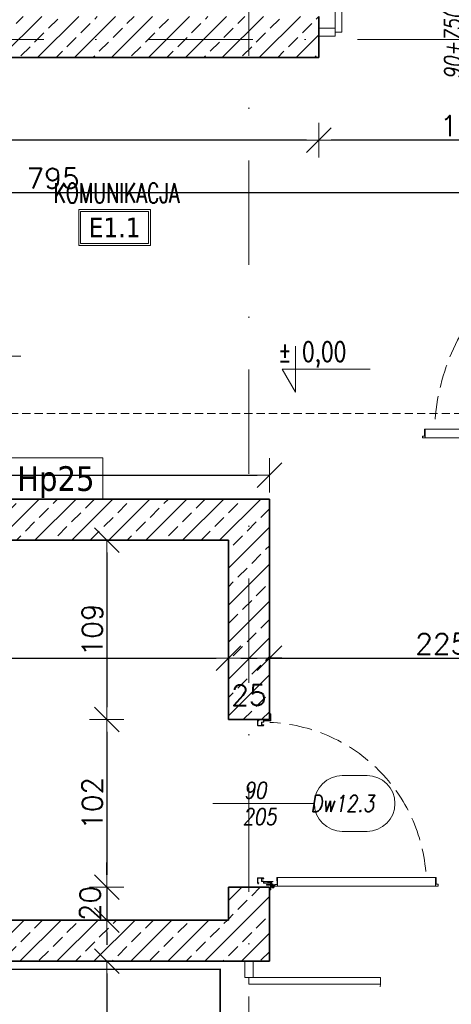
# Model space of a CAD drawing. Header units: millimetres. Extents: x 28291 to 177760, y -399809 to -170937.
# Tile 254 of 256: x 61273 to 61535, y -198664 to -198066. Entities that reach past the tile are written whole.
import ezdxf
from ezdxf.enums import TextEntityAlignment as Align

# ---------------------------------------------------------------- set-up
doc = ezdxf.new("R2010")
doc.units = ezdxf.units.MM
for name, pattern in [('2_3', [1, 0.5, -0.5]), ('ACAD_ISO03W100', [30, 12, -18]), ('CARKOVANA', [7.5, 5, -2.5]), ('CENTER', [0.6, 0.375, -0.075, 0.075, -0.075]), ('DASHDOT', [25.4, 12.7, -6.35, 0, -6.35]), ('Hidden Line', [391.222223, 282.222223, -109])]:
    doc.linetypes.add(name, pattern=pattern)
doc.layers.get('0').update_dxf_attribs({"lineweight": 0})
for name, color, linetype, lineweight in [('!! 0_ Istn-widok', 1, 'Continuous', 15), ('!! 0_ Opis', 8, 'Continuous', 13), ('!! 1  WYDZIELENIE PPOŻ', 252, 'Continuous', 0), ('!! 1_drzwi opis', 151, 'Continuous', 9), ('!! 1_OPIS POM NOWE', 140, 'Continuous', 5), ('!! 2_drzwi opis', 151, 'Continuous', 9), ('!! wymiary osi', 250, 'Continuous', 9), ('0-osie-liniA', 14, 'DASHDOT', 5)]:
    doc.layers.add(name, color=color, linetype=linetype, lineweight=lineweight)
for name, color, linetype, lineweight, true_color in [('!! 1_drzwi linia - do wykonania', 7, 'Continuous', 13, 0x000000), ('!! 1_drzwi-linia - zrealizowane', 7, 'Continuous', 5, 0x7a7a7a), ('!! 1_PROJ SCIANY ZREAL - HATCH', 9, 'Continuous', 0, 0x808080), ('!! 1_PROJ ŚCIANY  - zrealizowane', 9, 'Continuous', 35, 0x808080), ('!! 1_Wyburzenia', 252, 'CARKOVANA', 13, 0x696969)]:
    doc.layers.add(name, color=color, linetype=linetype, lineweight=lineweight, true_color=true_color)
doc.styles.add('50', font='ROMANS.shx', dxfattribs={"width": 0.8, "height": 10})
doc.styles.add('ARCHETYP', font='romans.shx', dxfattribs={"height": 15})
doc.styles.add('ARIAL', font='tahoma.ttf')
doc.styles.add('SIMPLEX', font='simplex.shx', dxfattribs={"width": 0.77})
doc.styles.add('TXT', font='simplex.shx')
doc.dimstyles.new('DIM50', dxfattribs={"dimscale": 5, "dimtxt": 2.5, "dimasz": 1.5, "dimexe": 0, "dimexo": 0, "dimgap": 0.5, "dimtad": 1, "dimdec": 4, "dimrnd": 0.5, "dimdsep": 46, "dimtxsty": 'TXT', "dimblk1": 'TICK1', "dimblk2": 'TICK1', "dimsah": 1, "dimcen": 0, "dimse1": 1, "dimse2": 1, "dimclrd": 1, "dimclre": 7, "dimclrt": 9, "dimadec": 0, "dimazin": 0, "dimtfac": 1, "dimtdec": 4, "dimtmove": 2, "dimatfit": 3, "dimldrblk": 'TICK1', "dimfxl": 1, "dimtolj": 1, "dimarcsym": 0})

# ---------------------------------------------------------------- blocks, each defined once
blk = doc.blocks.new('drzwi dwuskrzydłowe')
for points in [[(68648.18, -214206.57), (68648.18, -214296.57), (68652.18, -214296.57), (68652.18, -214206.57)], [(68486.18, -214216.57), (68486.18, -214296.57), (68482.18, -214296.57), (68482.18, -214216.57)], [(68482.18, -214294.07), (68472.18, -214294.07), (68472.18, -214299.07), (68482.18, -214299.07)], [(68652.18, -214294.07), (68662.18, -214294.07), (68662.18, -214299.07), (68652.18, -214299.07)]]:
    blk.add_lwpolyline(points, close=True)
at = {"linetype": 'ACAD_ISO03W100', "lineweight": 0}
for centre, radius, start, end in [((68652.18, -214296.57), 90, 90, 180), ((68482.18, -214296.57), 80, 0, 90)]:
    blk.add_arc(centre, radius, start, end, dxfattribs=at)
blk = doc.blocks.new('BLOK OSI')
at = {"layer": '0-osie-liniA', "ltscale": 5}
for points in [[(52592.21142, -193637.0088), (52592.21142, -199860.81919)], [(52022.71506, -198139.0883), (55016.99854, -198139.0883)], [(48624.30568, -198331.5883), (52453.67948, -198331.5883)]]:
    blk.add_lwpolyline(points, dxfattribs=at)
blk = doc.blocks.new('zaw-dr-90-p')
at = {"color": 2, "linetype": 'CENTER', "ltscale": 0.2}
for p, q in [((12, 0), (-12, 0)), ((0, 12), (0, -12)), ((24.5, 24), (31, 24)), ((24.5, 19), (31, 19))]:
    blk.add_line(p, q, dxfattribs=at)
at = {"ltscale": 0.2}
for p, q in [((10, 12), (6.5, 12)), ((10, 0), (10, 6.5))]:
    blk.add_line(p, q, dxfattribs=at)
blk.add_lwpolyline([(0, 6.5), (23.5, 6.5, 0.414214), (28, 11), (28, 31), (24.5, 31), (24.5, 11, -0.414214), (23.5, 10), (0, 10, 4.561698), (7.6, 6.5), (4.9, 4.2)], format="xyb", dxfattribs=at)
blk.add_lwpolyline([(-0.2, -0.2), (-2.5, -0.2), (-2.5, 0.2), (-0.2, 0.2), (-0.2, 2.5), (0.2, 2.5), (0.2, 0.2), (2.8, 0.2), (2.8, -0.2), (0.2, -0.2), (0.2, -2.8), (-0.2, -2.8)], close=True)
blk.add_lwpolyline([(10, 10), (10, 39), (6.5, 39), (6.5, 10)], dxfattribs=at)
blk.add_circle((0, 0), 6.5, dxfattribs=at)
blk = doc.blocks.new('drzwi 90- sc 12')
for p, q in [((-13620.32, 20410.16), (-13620.32, 20313.77)), ((-13614.92, 20409.86), (-13620.32, 20409.86)), ((-13616.12, 20410.26), (-13620.22, 20410.26)), ((-13616.12, 20410.26), (-13620, 20410.26)), ((-13618.17, 20410.26), (-13616.22, 20410.26)), ((-13618.17, 20410.26), (-13616.22, 20410.26)), ((-13616.12, 20410.26), (-13616.12, 20411.46)), ((-13616.12, 20411.46), (-13615.02, 20411.46)), ((-13614.92, 20411.36), (-13614.92, 20313.77)), ((-13620.32, 20313.47), (-13620.32, 20317.97)), ((-13614.92, 20313.77), (-13620.32, 20313.77)), ((-13618.22, 20313.37), (-13620.22, 20313.37)), ((-13618.22, 20313.67), (-13618.22, 20313.37)), ((-13618.22, 20313.67), (-13616.42, 20313.67)), ((-13615.92, 20313.17), (-13615.92, 20312.17)), ((-13614.92, 20312.27), (-13614.92, 20317.97)), ((-13715.57, 20308.32), (-13715.57, 20308.56)), ((-13715.57, 20307.69), (-13715.57, 20308.56)), ((-13715.57, 20307.82), (-13715.57, 20308.56)), ((-13715.57, 20307.72), (-13715.37, 20307.72)), ((-13617.77, 20311.12), (-13617.77, 20305.72)), ((-13617.77, 20311.12), (-13617.77, 20305.72)), ((-13616.17, 20309.92), (-13617.37, 20309.92)), ((-13616.17, 20309.92), (-13616.17, 20311.02)), ((-13615.92, 20312.17), (-13615.02, 20312.17)), ((-13715.77, 20301.96), (-13716.27, 20301.96)), ((-13616.77, 20301.96), (-13616.27, 20301.96))]:
    blk.add_line(p, q)
for points in [[(-13665.27, 20284.96), (-13665.27, 20325.83)], [(-13615.57, 20309.64), (-13615.32, 20309.64), (-13615.32, 20309.82), (-13616.32, 20309.82), (-13616.32, 20309.64), (-13615.92, 20309.64)]]:
    blk.add_lwpolyline(points)
at = {"lineweight": 30}
for points in [[(-13716.27, 20308.92), (-13721.27, 20308.92)], [(-13716.27, 20308.92), (-13716.27, 20296.92)], [(-13614.27, 20308.92), (-13609.27, 20308.92)], [(-13614.27, 20308.92), (-13614.27, 20296.92)]]:
    blk.add_lwpolyline(points, dxfattribs=at)
at = {"ltscale": 0.2}
for points in [[(-13715.57, 20307.51), (-13715.57, 20309.48, 0.414214), (-13715.91, 20309.82), (-13719.43, 20309.82, 0.414214), (-13719.77, 20309.48), (-13719.77, 20308.92), (-13719.59, 20308.92), (-13719.59, 20309.48, -0.414214), (-13719.43, 20309.64), (-13716.97, 20309.64)], [(-13716.97, 20309.64), (-13715.91, 20309.64, -0.414214), (-13715.75, 20309.48), (-13715.75, 20307.51)], [(-13715.75, 20307.76), (-13715.75, 20305.58, 0.414214), (-13715.41, 20305.24), (-13714.96, 20305.24, -0.414214), (-13714.8, 20305.08), (-13714.8, 20304.48, 0.414214), (-13714.46, 20304.14), (-13713.28, 20304.14, 0.414214), (-13712.94, 20304.48), (-13712.94, 20305.15, -1), (-13712.75, 20305.15), (-13712.75, 20301.96, -0.414214), (-13712.91, 20301.8), (-13715.43, 20301.8, -0.414214), (-13715.59, 20301.96), (-13715.59, 20302.52), (-13715.77, 20302.52), (-13715.77, 20301.96, 0.414214), (-13715.43, 20301.62), (-13712.91, 20301.62, 0.414214), (-13712.57, 20301.96), (-13712.57, 20305.15, 1), (-13713.12, 20305.15), (-13713.12, 20304.48, -0.414214), (-13713.28, 20304.32), (-13714.46, 20304.32, -0.414214), (-13714.62, 20304.48), (-13714.62, 20305.08, 0.414214), (-13714.96, 20305.42), (-13715.41, 20305.42, -0.414214), (-13715.57, 20305.58), (-13715.57, 20307.64)], [(-13615.92, 20309.64), (-13616.63, 20309.64, 0.414214), (-13616.79, 20309.48), (-13616.79, 20305.58, -0.414214), (-13617.13, 20305.24), (-13617.58, 20305.24, 0.414214), (-13617.74, 20305.08), (-13617.74, 20304.48, -0.414214), (-13618.08, 20304.14), (-13619.26, 20304.14, -0.414214), (-13619.6, 20304.48), (-13619.6, 20305.15, 1), (-13619.79, 20305.15), (-13619.79, 20301.96, 0.414214), (-13619.63, 20301.8), (-13617.11, 20301.8, 0.414214), (-13616.95, 20301.96), (-13616.95, 20302.52), (-13616.77, 20302.52), (-13616.77, 20301.96, -0.414214), (-13617.11, 20301.62), (-13619.63, 20301.62, -0.414214), (-13619.97, 20301.96), (-13619.97, 20305.15, -1), (-13619.42, 20305.15), (-13619.42, 20304.48, 0.414214), (-13619.26, 20304.32), (-13618.08, 20304.32, 0.414214), (-13617.92, 20304.48), (-13617.92, 20305.08, -0.414214), (-13617.58, 20305.42), (-13617.13, 20305.42, 0.414214), (-13616.97, 20305.58), (-13616.97, 20309.48, -0.414214), (-13616.63, 20309.82), (-13613.11, 20309.82, -0.414214), (-13612.77, 20309.48), (-13612.77, 20308.92), (-13612.95, 20308.92), (-13612.95, 20309.48, 0.414214), (-13613.11, 20309.64), (-13615.57, 20309.64)]]:
    blk.add_lwpolyline(points, format="xyb", dxfattribs=at)
blk.add_lwpolyline([(-13616.79, 20308.82), (-13616.97, 20308.82), (-13616.97, 20307.42), (-13616.79, 20307.42)], close=True)
for centre, radius, start, end in [((-13620.22, 20410.16), 0.1, 90, 180), ((-13615.02, 20411.36), 0.1, 0, 90), ((-13620.22, 20313.47), 0.1, 180, 270), ((-13616.42, 20313.17), 0.5, 0, 90), ((-13615.02, 20312.27), 0.1, 270, 0), ((-13616.27, 20311.02), 0.1, 0, 90)]:
    blk.add_arc(centre, radius, start, end)
at = {"linetype": 'Hidden Line', "lineweight": 9, "ltscale": 0.05}
blk.add_arc((-13615.5, 20305.14), 99.12, 94.80054, 177.69442, dxfattribs=at)
at = {"xscale": 0.09999999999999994, "yscale": 0.09999999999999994, "zscale": 0.09999999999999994, "rotation": 180.0000000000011}
blk.add_blockref('zaw-dr-90-p', (-13614.92, 20310.92), dxfattribs=at)
blk = doc.blocks.new('1_ok-opis')
blk.add_line((0, 111.61), (0, 50))
for points in [[(-17, 128.61), (-17, 143.61)], [(17, 128.61), (17, 143.61)]]:
    blk.add_lwpolyline(points)
for centre, start, end in [((0, 143.61), 0, 180), ((0, 128.61), 180, 0)]:
    blk.add_arc(centre, 17, start, end)
at = {"style": 'ARCHETYP'}
for tag, height, rotation, p in [('NR', 12, 90, (0, 136.9)), ('NR', 12, 270, (0, 136.9)), ('SZEROKOŚĆ', 10, 90, (-8, 78.29)), ('WYSOKOŚĆ', 10, 270, (-8, 78.29)), ('SZEROKOŚĆ', 10, 270, (8, 78.29)), ('WYSOKOŚĆ', 10, 90, (8, 78.29))]:
    blk.add_attdef(tag, text='', height=height, rotation=rotation, dxfattribs=at).set_placement(p, align=Align.MIDDLE)
blk = doc.blocks.new('DRZWI 120')
for p, q in [((61730.6, -195070.09), (61730.6, -195069.59)), ((61736.33, -195070.29), (61737.2, -195070.29)), ((61736.46, -195070.29), (61737.2, -195070.29)), ((61736.96, -195070.29), (61737.2, -195070.29)), ((61730.6, -195199.09), (61730.6, -195199.59)), ((61739.76, -195198.09), (61734.36, -195198.09)), ((61738.56, -195199.69), (61738.56, -195198.49)), ((61742.01, -195197.64), (61742.01, -195195.64)), ((61742.31, -195197.64), (61742.01, -195197.64)), ((61742.11, -195195.54), (61746.61, -195195.54)), ((61742.31, -195197.64), (61742.31, -195199.44)), ((61868.8, -195195.53), (61742.41, -195195.54)), ((61742.41, -195200.94), (61742.41, -195195.54)), ((61868.5, -195200.93), (61868.5, -195195.53)), ((61868.9, -195199.74), (61868.9, -195195.63)), ((61868.9, -195199.74), (61868.9, -195195.85)), ((61738.56, -195199.69), (61739.66, -195199.69)), ((61740.81, -195199.94), (61740.81, -195200.84)), ((61741.81, -195199.94), (61740.81, -195199.94)), ((61740.91, -195200.94), (61746.61, -195200.94)), ((61870, -195200.93), (61742.41, -195200.94)), ((61870.1, -195199.74), (61870.1, -195200.83))]:
    blk.add_line(p, q)
at = {"ltscale": 0.2}
for points in [[(61736.15, -195070.29), (61738.12, -195070.29, 0.414214), (61738.46, -195069.95), (61738.46, -195066.43, 0.414214), (61738.12, -195066.09), (61737.56, -195066.09), (61737.56, -195066.27), (61738.12, -195066.27, -0.414214), (61738.28, -195066.43), (61738.28, -195068.89)], [(61736.4, -195070.11), (61734.22, -195070.11, 0.414214), (61733.88, -195070.45), (61733.88, -195070.9, -0.414214), (61733.72, -195071.06), (61733.12, -195071.06, 0.414214), (61732.78, -195071.4), (61732.78, -195072.58, 0.414214), (61733.12, -195072.92), (61733.79, -195072.92, -1), (61733.79, -195073.11), (61730.6, -195073.11, -0.414214), (61730.44, -195072.95), (61730.44, -195070.43, -0.414214), (61730.6, -195070.27), (61731.16, -195070.27), (61731.16, -195070.09), (61730.6, -195070.09, 0.414214), (61730.26, -195070.43), (61730.26, -195072.95, 0.414214), (61730.6, -195073.29), (61733.79, -195073.29, 1), (61733.79, -195072.74), (61733.12, -195072.74, -0.414214), (61732.96, -195072.58), (61732.96, -195071.4, -0.414214), (61733.12, -195071.24), (61733.72, -195071.24, 0.414214), (61734.06, -195070.9), (61734.06, -195070.45, -0.414214), (61734.22, -195070.29), (61736.28, -195070.29)], [(61738.28, -195068.89), (61738.28, -195069.95, -0.414214), (61738.12, -195070.11), (61736.15, -195070.11)], [(61738.28, -195199.94), (61738.28, -195199.23, 0.414214), (61738.12, -195199.07), (61734.22, -195199.07, -0.414214), (61733.88, -195198.73), (61733.88, -195198.28, 0.414214), (61733.72, -195198.12), (61733.12, -195198.12, -0.414214), (61732.78, -195197.78), (61732.78, -195196.6, -0.414214), (61733.12, -195196.26), (61733.79, -195196.26, 1), (61733.79, -195196.07), (61730.6, -195196.07, 0.414214), (61730.44, -195196.23), (61730.44, -195198.75, 0.414214), (61730.6, -195198.91), (61731.16, -195198.91), (61731.16, -195199.09), (61730.6, -195199.09, -0.414214), (61730.26, -195198.75), (61730.26, -195196.23, -0.414214), (61730.6, -195195.89), (61733.79, -195195.89, -1), (61733.79, -195196.44), (61733.12, -195196.44, 0.414214), (61732.96, -195196.6), (61732.96, -195197.78, 0.414214), (61733.12, -195197.94), (61733.72, -195197.94, -0.414214), (61734.06, -195198.28), (61734.06, -195198.73, 0.414214), (61734.22, -195198.89), (61738.12, -195198.89, -0.414214), (61738.46, -195199.23), (61738.46, -195202.75, -0.414214), (61738.12, -195203.09), (61737.56, -195203.09), (61737.56, -195202.91), (61738.12, -195202.91, 0.414214), (61738.28, -195202.75), (61738.28, -195200.29)]]:
    blk.add_lwpolyline(points, format="xyb", dxfattribs=at)
at = {"lineweight": 30}
for points in [[(61737.57, -195069.59), (61737.57, -195064.59)], [(61737.57, -195069.59), (61725.57, -195069.59)], [(61737.57, -195201.59), (61725.57, -195201.59)], [(61737.57, -195201.59), (61737.57, -195206.59)]]:
    blk.add_lwpolyline(points, dxfattribs=at)
for points in [[(61713.6, -195135.59), (61754.47, -195135.59)], [(61738.28, -195200.29), (61738.28, -195200.54), (61738.46, -195200.54), (61738.46, -195199.54), (61738.28, -195199.54), (61738.28, -195199.94)], [(61870.1, -195199.74), (61868.9, -195199.74)]]:
    blk.add_lwpolyline(points)
blk.add_lwpolyline([(61737.46, -195199.07), (61737.46, -195198.89), (61736.06, -195198.89), (61736.06, -195199.07)], close=True)
at = {"linetype": 'Hidden Line', "lineweight": 9, "ltscale": 0.05}
blk.add_arc((61733.78, -195200.36), 129.12, 4.80054, 87.69442, dxfattribs=at)
for centre, radius, start, end in [((61742.11, -195195.64), 0.1, 90, 180), ((61868.8, -195195.63), 0.1, 0, 90), ((61739.66, -195199.59), 0.1, 270, 0), ((61740.91, -195200.84), 0.1, 180, 270), ((61741.81, -195199.44), 0.5, 270, 0), ((61870, -195200.83), 0.1, 270, 0)]:
    blk.add_arc(centre, radius, start, end)
at = {"xscale": 0.09999999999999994, "yscale": 0.09999999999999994, "zscale": 0.09999999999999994, "rotation": 90.00000000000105}
blk.add_blockref('zaw-dr-90-p', (61739.56, -195200.94), dxfattribs=at)
blk = doc.blocks.new('TICK1')
at = {"color": 2}
blk.add_line((-1, -1), (1, 1), dxfattribs=at)
at = {"color": 0}
for p, q in [((0, -1.4), (0, 1.4)), ((0, 0), (-1, 0))]:
    blk.add_line(p, q, dxfattribs=at)
blk = doc.blocks.new('*D3065')
at = {"layer": '!! wymiary osi', "color": 1, "lineweight": -2, "transparency": 16777216}
blk.add_line((61642.57, -198170.79), (60862.57, -198170.79), dxfattribs=at)
at = {"layer": 'DEFPOINTS', "color": 0, "transparency": 16777216}
for p in [(60855.07, -198090.13), (61650.07, -198090.13), (60855.07, -198170.79)]:
    blk.add_point(p, dxfattribs=at)
at = {"layer": '!! wymiary osi', "color": 1, "lineweight": -2, "transparency": 16777216, "xscale": 7.5, "yscale": 7.5, "zscale": 7.5, "rotation": 180}
blk.add_blockref('TICK1', (60855.07, -198170.79), dxfattribs=at)
at = {"layer": '!! wymiary osi', "color": 1, "lineweight": -2, "transparency": 16777216, "xscale": 7.5, "yscale": 7.5, "zscale": 7.5}
blk.add_blockref('TICK1', (61650.07, -198170.79), dxfattribs=at)
at = {"layer": '!! wymiary osi', "color": 9, "transparency": 16777216, "insert": (61292.99, -198162.04), "char_height": 12.5, "attachment_point": 5, "style": 'TXT'}
blk.add_mtext('\\A1;795', dxfattribs=at)
blk = doc.blocks.new('*D3066')
at = {"layer": '!! wymiary osi', "color": 1, "lineweight": -2, "transparency": 16777216}
blk.add_line((61642.57, -198138.9), (61462.07, -198138.9), dxfattribs=at)
at = {"layer": 'DEFPOINTS', "color": 0, "transparency": 16777216}
for p in [(61454.57, -198090.13), (61650.07, -198090.13), (61454.57, -198138.9)]:
    blk.add_point(p, dxfattribs=at)
at = {"layer": '!! wymiary osi', "color": 1, "lineweight": -2, "transparency": 16777216, "xscale": 7.5, "yscale": 7.5, "zscale": 7.5, "rotation": 180}
blk.add_blockref('TICK1', (61454.57, -198138.9), dxfattribs=at)
at = {"layer": '!! wymiary osi', "color": 1, "lineweight": -2, "transparency": 16777216, "xscale": 7.5, "yscale": 7.5, "zscale": 7.5}
blk.add_blockref('TICK1', (61650.07, -198138.9), dxfattribs=at)
at = {"layer": '!! wymiary osi', "color": 9, "transparency": 16777216, "insert": (61552.32, -198130.15), "char_height": 12.5, "attachment_point": 5, "style": 'TXT'}
blk.add_mtext('\\A1;195.5', dxfattribs=at)
blk = doc.blocks.new('*D3067')
at = {"layer": '!! wymiary osi', "color": 1, "lineweight": -2, "transparency": 16777216}
blk.add_line((61447.07, -198138.9), (60837.57, -198138.9), dxfattribs=at)
at = {"layer": 'DEFPOINTS', "color": 0, "transparency": 16777216}
for p in [(60830.07, -198090.13), (61454.57, -198090.13), (60830.07, -198138.9)]:
    blk.add_point(p, dxfattribs=at)
at = {"layer": '!! wymiary osi', "color": 1, "lineweight": -2, "transparency": 16777216, "xscale": 7.5, "yscale": 7.5, "zscale": 7.5, "rotation": 180}
blk.add_blockref('TICK1', (60830.07, -198138.9), dxfattribs=at)
at = {"layer": '!! wymiary osi', "color": 1, "lineweight": -2, "transparency": 16777216, "xscale": 7.5, "yscale": 7.5, "zscale": 7.5}
blk.add_blockref('TICK1', (61454.57, -198138.9), dxfattribs=at)
at = {"layer": '!! wymiary osi', "color": 9, "transparency": 16777216, "insert": (61142.32, -198130.15), "char_height": 12.5, "attachment_point": 5, "style": 'TXT'}
blk.add_mtext('\\A1;624.5', dxfattribs=at)
blk = doc.blocks.new('*D3073')
at = {"layer": '!! wymiary osi', "color": 1, "lineweight": -2, "transparency": 16777216}
blk.add_line((61234.91, -198645.63), (61234.91, -199465.59), dxfattribs=at)
at = {"layer": 'DEFPOINTS', "color": 0, "transparency": 16777216}
for p in [(61241.56, -198638.13), (61234.91, -199473.09), (61322.62, -199473.09)]:
    blk.add_point(p, dxfattribs=at)
at = {"layer": '!! wymiary osi', "color": 1, "lineweight": -2, "transparency": 16777216, "xscale": 7.5, "yscale": 7.5, "zscale": 7.5}
for p, rotation in [((61234.91, -198638.13), 90), ((61234.91, -199473.09), 270)]:
    blk.add_blockref('TICK1', p, dxfattribs=dict(at, rotation=rotation))
at = {"layer": '!! wymiary osi', "color": 9, "transparency": 16777216, "insert": (61226.16, -199055.61), "char_height": 12.5, "attachment_point": 5, "rotation": 90, "style": 'TXT'}
blk.add_mtext('\\A1;835', dxfattribs=at)
blk = doc.blocks.new('*D3074')
at = {"layer": '!! wymiary osi', "color": 1, "lineweight": -2, "transparency": 16777216}
blk.add_line((60862.94, -198453.87), (61392.07, -198453.87), dxfattribs=at)
at = {"layer": 'DEFPOINTS', "color": 0, "transparency": 16777216}
for p in [(60855.44, -198382.13), (61399.57, -198382.13), (61399.57, -198453.87)]:
    blk.add_point(p, dxfattribs=at)
at = {"layer": '!! wymiary osi', "color": 1, "lineweight": -2, "transparency": 16777216, "xscale": 7.5, "yscale": 7.5, "zscale": 7.5, "rotation": 180}
blk.add_blockref('TICK1', (60855.44, -198453.87), dxfattribs=at)
at = {"layer": '!! wymiary osi', "color": 1, "lineweight": -2, "transparency": 16777216, "xscale": 7.5, "yscale": 7.5, "zscale": 7.5}
blk.add_blockref('TICK1', (61399.57, -198453.87), dxfattribs=at)
at = {"layer": '!! wymiary osi', "color": 9, "transparency": 16777216, "insert": (61127.5, -198445.12), "char_height": 12.5, "attachment_point": 5, "style": 'TXT'}
blk.add_mtext('\\A1;544', dxfattribs=at)
blk = doc.blocks.new('*D3075')
at = {"layer": '!! wymiary osi', "color": 1, "lineweight": -2, "transparency": 16777216}
blk.add_line((61407.07, -198453.87), (61417.07, -198453.87), dxfattribs=at)
at = {"layer": 'DEFPOINTS', "color": 0, "transparency": 16777216}
for p in [(61424.57, -198357.13), (61399.57, -198382.13), (61424.57, -198453.87)]:
    blk.add_point(p, dxfattribs=at)
at = {"layer": '!! wymiary osi', "color": 1, "lineweight": -2, "transparency": 16777216, "xscale": 7.5, "yscale": 7.5, "zscale": 7.5, "rotation": 180}
blk.add_blockref('TICK1', (61399.57, -198453.87), dxfattribs=at)
at = {"layer": '!! wymiary osi', "color": 1, "lineweight": -2, "transparency": 16777216, "xscale": 7.5, "yscale": 7.5, "zscale": 7.5}
blk.add_blockref('TICK1', (61424.57, -198453.87), dxfattribs=at)
at = {"layer": '!! wymiary osi', "color": 9, "transparency": 16777216, "insert": (61412.07, -198476.37), "char_height": 12.5, "attachment_point": 5, "style": 'TXT'}
blk.add_mtext('\\A1;25', dxfattribs=at)
blk = doc.blocks.new('*D3076')
at = {"layer": '!! 1_PROJ ŚCIANY  - zrealizowane', "color": 1, "lineweight": -2, "transparency": 16777216}
blk.add_line((61432.07, -198453.87), (61642.57, -198453.87), dxfattribs=at)
at = {"layer": 'DEFPOINTS', "color": 0, "transparency": 16777216}
for p in [(61424.57, -198357.13), (61650.07, -198357.13), (61650.07, -198453.87)]:
    blk.add_point(p, dxfattribs=at)
at = {"layer": '!! 1_PROJ ŚCIANY  - zrealizowane', "color": 1, "lineweight": -2, "transparency": 16777216, "xscale": 7.5, "yscale": 7.5, "zscale": 7.5, "rotation": 180}
blk.add_blockref('TICK1', (61424.57, -198453.87), dxfattribs=at)
at = {"layer": '!! 1_PROJ ŚCIANY  - zrealizowane', "color": 1, "lineweight": -2, "transparency": 16777216, "xscale": 7.5, "yscale": 7.5, "zscale": 7.5}
blk.add_blockref('TICK1', (61650.07, -198453.87), dxfattribs=at)
at = {"layer": '!! 1_PROJ ŚCIANY  - zrealizowane', "color": 9, "transparency": 16777216, "insert": (61537.32, -198445.12), "char_height": 12.5, "attachment_point": 5, "style": 'TXT'}
blk.add_mtext('\\A1;225.5', dxfattribs=at)
blk = doc.blocks.new('*D3161')
at = {"layer": '!! wymiary osi', "color": 1, "lineweight": -2, "transparency": 16777216}
blk.add_line((61325.63, -198389.63), (61325.63, -198483.75), dxfattribs=at)
at = {"layer": 'DEFPOINTS', "color": 0, "transparency": 16777216}
for p in [(61399.57, -198382.13), (61325.63, -198491.25), (61399.57, -198491.25)]:
    blk.add_point(p, dxfattribs=at)
at = {"layer": '!! wymiary osi', "color": 1, "lineweight": -2, "transparency": 16777216, "xscale": 7.5, "yscale": 7.5, "zscale": 7.5}
for p, rotation in [((61325.63, -198382.13), 90), ((61325.63, -198491.25), 270)]:
    blk.add_blockref('TICK1', p, dxfattribs=dict(at, rotation=rotation))
at = {"layer": '!! wymiary osi', "color": 9, "transparency": 16777216, "insert": (61316.88, -198436.69), "char_height": 12.5, "attachment_point": 5, "rotation": 90, "style": 'TXT'}
blk.add_mtext('\\A1;109', dxfattribs=at)
blk = doc.blocks.new('*D3162')
at = {"layer": '!! wymiary osi', "color": 1, "lineweight": -2, "transparency": 16777216}
blk.add_line((61325.63, -198498.75), (61325.63, -198585.63), dxfattribs=at)
at = {"layer": 'DEFPOINTS', "color": 0, "transparency": 16777216}
for p in [(61399.57, -198491.25), (61325.63, -198593.13), (61399.57, -198593.13)]:
    blk.add_point(p, dxfattribs=at)
at = {"layer": '!! wymiary osi', "color": 1, "lineweight": -2, "transparency": 16777216, "xscale": 7.5, "yscale": 7.5, "zscale": 7.5}
for p, rotation in [((61325.63, -198491.25), 90), ((61325.63, -198593.13), 270)]:
    blk.add_blockref('TICK1', p, dxfattribs=dict(at, rotation=rotation))
at = {"layer": '!! wymiary osi', "color": 9, "transparency": 16777216, "insert": (61316.88, -198542.19), "char_height": 12.5, "attachment_point": 5, "rotation": 90, "style": 'TXT'}
blk.add_mtext('\\A1;102', dxfattribs=at)
blk = doc.blocks.new('*D3163')
at = {"layer": '!! wymiary osi', "color": 1, "lineweight": -2, "transparency": 16777216}
for p, q in [((61325.63, -198585.63), (61325.63, -198578.13)), ((61325.63, -198593.13), (61325.63, -198613.13)), ((61325.63, -198620.63), (61325.63, -198628.13))]:
    blk.add_line(p, q, dxfattribs=at)
at = {"layer": 'DEFPOINTS', "color": 0, "transparency": 16777216}
for p in [(61399.57, -198593.13), (61325.63, -198613.13), (61399.57, -198613.13)]:
    blk.add_point(p, dxfattribs=at)
at = {"layer": '!! wymiary osi', "color": 1, "lineweight": -2, "transparency": 16777216, "xscale": 7.5, "yscale": 7.5, "zscale": 7.5}
for p, rotation in [((61325.63, -198593.13), 270), ((61325.63, -198613.13), 90)]:
    blk.add_blockref('TICK1', p, dxfattribs=dict(at, rotation=rotation))
at = {"layer": '!! wymiary osi', "color": 9, "transparency": 16777216, "insert": (61315.63, -198603.13), "char_height": 12.5, "attachment_point": 5, "rotation": 90, "style": 'TXT'}
blk.add_mtext('\\A1;20', dxfattribs=at)
blk = doc.blocks.new('*D3164')
at = {"layer": '!! wymiary osi', "color": 1, "lineweight": -2, "transparency": 16777216}
blk.add_line((61325.63, -198645.63), (61325.63, -198820.63), dxfattribs=at)
at = {"layer": 'DEFPOINTS', "color": 0, "transparency": 16777216}
for p in [(61424.57, -198638.13), (61325.63, -198828.13), (61424.57, -198828.13)]:
    blk.add_point(p, dxfattribs=at)
at = {"layer": '!! wymiary osi', "color": 1, "lineweight": -2, "transparency": 16777216, "xscale": 7.5, "yscale": 7.5, "zscale": 7.5}
for p, rotation in [((61325.63, -198638.13), 90), ((61325.63, -198828.13), 270)]:
    blk.add_blockref('TICK1', p, dxfattribs=dict(at, rotation=rotation))
at = {"layer": '!! wymiary osi', "color": 9, "transparency": 16777216, "insert": (61316.88, -198733.13), "char_height": 12.5, "attachment_point": 5, "rotation": 90, "style": 'TXT'}
blk.add_mtext('\\A1;190', dxfattribs=at)
blk = doc.blocks.new('*D3658')
at = {"layer": '!! wymiary osi', "color": 1, "lineweight": -2, "transparency": 16777216}
blk.add_line((61060.07, -198342.68), (61417.07, -198342.68), dxfattribs=at)
at = {"layer": 'DEFPOINTS', "color": 0, "transparency": 16777216}
for p in [(61424.57, -198342.68), (61052.57, -198357.13), (61424.57, -198357.13)]:
    blk.add_point(p, dxfattribs=at)
at = {"layer": '!! wymiary osi', "color": 1, "lineweight": -2, "transparency": 16777216, "xscale": 7.5, "yscale": 7.5, "zscale": 7.5}
for p, rotation in [((61052.57, -198342.68), 180.0012318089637), ((61424.57, -198342.68), 0.001231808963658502)]:
    blk.add_blockref('TICK1', p, dxfattribs=dict(at, rotation=rotation))
at = {"layer": '!! wymiary osi', "color": 9, "transparency": 16777216, "insert": (61238.57, -198333.93), "char_height": 12.5, "attachment_point": 5, "rotation": 0.00123, "style": 'TXT'}
blk.add_mtext('\\A1;372', dxfattribs=at)
blk = doc.blocks.new('oznaczenie przekroi')
at = {"layer": '!! 1_Wyburzenia'}
blk.add_lwpolyline([(84721.06, -198393.4), (84958.93, -198393.4), (84958.93, -198305.1), (90995.48, -198305.1)], dxfattribs=at)

msp = doc.modelspace()

# ---------------------------------------------------------------- hatches: boundary and pattern name
at = {"layer": '!! 1_PROJ SCIANY ZREAL - HATCH'}
h = msp.add_hatch(dxfattribs=at)
h.set_pattern_fill('ANSI33', color=256, scale=2.5)
h.paths.add_polyline_path([(61454.56735, -198088.62813), (60855.07099, -198088.62813), (60855.07099, -198063.62813), (61454.56735, -198063.62813)])
h = msp.add_hatch(dxfattribs=at)
h.set_pattern_fill('ANSI33', color=256, scale=2.5)
h.paths.add_polyline_path([(60842.56735, -198382.12813), (60842.56735, -198357.12813), (61424.56735, -198357.12813), (61424.56735, -198491.25289), (61399.56735, -198491.25289), (61399.56735, -198382.12813)])
h = msp.add_hatch(dxfattribs=at)
h.set_pattern_fill('ANSI33', color=256, scale=2.5)
h.paths.add_polyline_path([(61032.35405, -198613.13464), (61032.35405, -198638.13464), (61424.56735, -198638.13053), (61424.56735, -198593.13053), (61399.56735, -198593.13053), (61399.56735, -198613.13053)])
h.paths.add_polyline_path([(60930.35405, -198638.13464), (60930.35405, -198613.13464), (60842.36228, -198613.13053), (60842.35405, -198638.13053)])

# ---------------------------------------------------------------- linework, layer by layer
at = {"layer": '!! 0_ Istn-widok'}
msp.add_lwpolyline([(61323.1979, -198332.12813), (61263.1979, -198332.12813), (61263.1979, -198357.12813), (61323.1979, -198357.12813)], close=True, dxfattribs=at)
at = {"layer": '!! 0_ Opis'}
for points in [[(61440.33567, -198264.07026), (61440.33567, -198292.07203)], [(61440.33567, -198292.07203), (61432.25225, -198278.07114)], [(61432.25225, -198278.07114), (61485.68646, -198278.07114)]]:
    msp.add_lwpolyline(points, dxfattribs=at)
at = {"layer": '!! 1  WYDZIELENIE PPOŻ', "color": 20, "linetype": '2_3', "ltscale": 10, "true_color": 0xf65c09, "const_width": 1}
msp.add_lwpolyline([(61680.06966, -198858.12222), (61394.57367, -198858.15779), (61394.57367, -198643.12421), (60860.60069, -198643.12424), (60860.50947, -199468.13431), (61678.41568, -199468.13432), (61680.06965, -199468.34503), (62592.56778, -199468.08791), (62593.21565, -198093.74063), (62280.06965, -198093.74063), (62280.06965, -198398.62886), (62010.51687, -198398.58903), (62010.51687, -198473.62813), (61944.06965, -198473.62813), (61944.06965, -198585.15717), (61680.06966, -198583.65717), (61680.06966, -198858.12241)], dxfattribs=at)
at = {"layer": '!! 1_OPIS POM NOWE'}
for points in [[(61308.70191, -198202.8606), (61352.22191, -198202.8606), (61352.22191, -198181.1006), (61308.70191, -198181.1006)], [(61309.78991, -198201.7726), (61351.13391, -198201.7726), (61351.13391, -198182.1886), (61309.78991, -198182.1886)]]:
    msp.add_lwpolyline(points, close=True, dxfattribs=at)
at = {"layer": '!! 1_PROJ SCIANY ZREAL - HATCH'}
for points in [[(60855.44243, -198382.13237), (60855.44243, -198357.13237), (61424.56735, -198357.12813), (61424.56735, -198491.25289), (61399.56735, -198491.25289), (61399.56735, -198382.12813)], [(61032.35405, -198638.13876), (61399.56735, -198638.13053), (61424.56735, -198638.13053), (61424.56735, -198593.13053), (61399.56735, -198593.13053), (61399.56735, -198613.13053), (61032.35405, -198613.13053)]]:
    msp.add_lwpolyline(points, close=True, dxfattribs=at)
at = {"layer": '!! 1_PROJ ŚCIANY  - zrealizowane'}
for points in [[(61454.56735, -198088.62855), (61454.56735, -198063.62813)], [(61454.56735, -198088.62855), (60855.07099, -198088.62855)], [(60855.44655, -198357.12813), (61424.56735, -198357.12813)], [(61424.56735, -198357.12813), (61424.56735, -198491.25289)], [(60855.43832, -198382.12813), (61399.56735, -198382.12813)], [(61399.56735, -198382.12813), (61399.56735, -198491.25289)], [(61399.56735, -198491.25289), (61424.56735, -198491.25289)], [(61399.56735, -198593.13053), (61424.56735, -198593.13053)], [(61399.56735, -198593.13053), (61399.56735, -198613.13053)], [(61424.56735, -198593.13053), (61424.56735, -198638.13053)], [(61032.35413, -198613.13882), (61399.56735, -198613.13053)], [(61032.35413, -198638.13882), (61424.56735, -198638.13053)], [(61399.56735, -198638.13053), (61424.56735, -198638.13053)]]:
    msp.add_lwpolyline(points, dxfattribs=at)

# ---------------------------------------------------------------- block references
at = {"layer": '!! 1_drzwi linia - do wykonania'}
msp.add_blockref('drzwi dwuskrzydłowe', (-7017.61481, 16223.44547), dxfattribs=at)
at = {"layer": '!! 1_drzwi linia - do wykonania', "xscale": -1, "rotation": 359.9986103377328}
msp.add_blockref('DRZWI 120', (123392.36514, -3120.53818), dxfattribs=at)
at = {"layer": '!! 1_drzwi linia - do wykonania', "rotation": 270}
for name, p in [('drzwi 90- sc 12', (41115.64301, -212207.52019)), ('drzwi dwuskrzydłowe', (275708.64095, -130165.94837))]:
    msp.add_blockref(name, p, dxfattribs=at)
at = {"layer": '!! 1_drzwi opis'}
ref = msp.add_blockref('1_ok-opis', (61340.22959, -198542.25053), dxfattribs=dict(at, xscale=-1, rotation=269.9999963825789))
ref.add_attrib('WYSOKOŚĆ', '90 ', dxfattribs={"layer": '0', "height": 10, "rotation": 359.99999638, "style": '50', "oblique": 10, "width": 0.8}).set_placement((61418.52045, -198534.25053), align=Align.MIDDLE)
ref.add_attrib('SZEROKOŚĆ', '205', dxfattribs={"layer": '0', "height": 10, "rotation": 359.99999638, "style": '50', "oblique": 10, "width": 0.8}).set_placement((61418.52045, -198550.25053), align=Align.MIDDLE)
ref.add_attrib('NR', 'Dw12.3', dxfattribs={"layer": '0', "height": 10, "rotation": 359.99999638, "style": '50', "oblique": 10, "width": 0.8}).set_placement((61468.84084, -198542.25053), align=Align.MIDDLE)
at = {"layer": '!! 1_drzwi-linia - zrealizowane'}
msp.add_blockref('BLOK OSI', (8819.85593, 61.46017), dxfattribs=at)
at = {"layer": '!! 1_Wyburzenia'}
msp.add_blockref('oznaczenie przekroi', (-27239.68678, 0), dxfattribs=at)
at = {"layer": '!! 2_drzwi opis'}
ref = msp.add_blockref('1_ok-opis', (61544.56734, -198144.0334), dxfattribs=dict(at, xscale=-1, rotation=359.9999963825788))
ref.add_attrib('WYSOKOŚĆ', '90+75(165) ', dxfattribs={"layer": '0', "height": 10, "rotation": 89.99999638, "style": '50', "oblique": 10, "width": 0.8}).set_placement((61536.56735, -198065.74254), align=Align.MIDDLE)
ref.add_attrib('SZEROKOŚĆ', '205 (EI30)', dxfattribs={"layer": '0', "height": 10, "rotation": 89.99999638, "style": '50', "oblique": 10, "width": 0.8}).set_placement((61552.56735, -198069.37103), align=Align.MIDDLE)
ref.add_attrib('NR', 'Dw15.1', dxfattribs={"layer": '0', "height": 10, "rotation": 89.99999638, "style": '50', "oblique": 10, "width": 0.8}).set_placement((61544.56735, -198015.42215), align=Align.MIDDLE)

# ---------------------------------------------------------------- texts
at = {"layer": '!! 0_ Opis', "style": 'SIMPLEX', "width": 0.75}
msp.add_text('%%P 0,00', height=12, dxfattribs=at).set_placement((61429.64822, -198273.49302))
at = {"layer": '!! 0_ Opis', "ltscale": 0.7, "style": 'ARIAL'}
msp.add_text('Hp25', height=15, dxfattribs=at).set_placement((61271.17689, -198352.14344))
at = {"layer": '!! 1_OPIS POM NOWE', "style": 'TXT', "width": 0.7}
msp.add_text('KOMUNIKACJA', height=12, dxfattribs=at).set_placement((61331.57704, -198177.05429), align=Align.CENTER)
at = {"layer": '!! 1_OPIS POM NOWE', "style": 'ARIAL'}
msp.add_attdef('E1.1', text='', height=11.968, dxfattribs=at).set_placement((61330.46191, -198191.9806), align=Align.MIDDLE_CENTER)

# ---------------------------------------------------------------- dimensions: what is measured, and where the dimension line sits
at = {"layer": '!! 1_PROJ ŚCIANY  - zrealizowane'}
dim = msp.add_linear_dim(base=(61650.06965, -198453.87159), p1=(61424.56735, -198357.12813), p2=(61650.06965, -198357.12813), dimstyle='DIM50', dxfattribs=at)
dim.commit()
dim.dimension.update_dxf_attribs({"geometry": '*D3076', "text_midpoint": (61537.3185, -198445.12159)})
at = {"layer": '!! wymiary osi'}
for base, p1, p2, picture, middle in [((60830.07099, -198138.90063), (61454.56735, -198090.12855), (60830.07099, -198090.12813), '*D3067', (61142.31917, -198130.15063)), ((61454.56735, -198138.90063), (61650.06965, -198090.12855), (61454.56735, -198090.12855), '*D3066', (61552.3185, -198130.15063)), ((61424.56735, -198453.87159), (61399.56735, -198382.12813), (61424.56735, -198357.12813), '*D3075', (61412.06735, -198476.37159)), ((61399.56735, -198453.87159), (60855.43832, -198382.12813), (61399.56735, -198382.12813), '*D3074', (61127.50283, -198445.12159))]:
    dim = msp.add_linear_dim(base=base, p1=p1, p2=p2, dimstyle='DIM50', dxfattribs=at)
    dim.commit()
    dim.dimension.update_dxf_attribs({"geometry": picture, "text_midpoint": middle})
dim = msp.add_linear_dim(base=(60855.07099, -198170.78982), p1=(61650.06965, -198090.12813), p2=(60855.07099, -198090.12855), dimstyle='DIM50', dxfattribs=at)
dim.commit()
dim.dimension.update_dxf_attribs({"geometry": '*D3065', "text_midpoint": (61292.9873, -198162.03982), "dimtype": 160})
for base, p1, p2, angle, picture, middle in [((61424.56704, -198342.67507), (61052.56735, -198357.12813), (61424.56735, -198357.12813), 180.00123181, '*D3658', (61238.56685, -198333.92907)), ((61325.632, -198491.25289), (61399.56735, -198382.12813), (61399.56735, -198491.25289), 90, '*D3161', (61316.882, -198436.69051)), ((61325.632, -198593.13053), (61399.56735, -198491.25289), (61399.56735, -198593.13053), 90, '*D3162', (61316.882, -198542.19171)), ((61325.632, -198613.13053), (61399.56735, -198593.13053), (61399.56778, -198613.13053), 90, '*D3163', (61315.632, -198603.13053)), ((61234.90845, -199473.08556), (61241.56259, -198638.13053), (61322.61639, -199473.08556), 90, '*D3073', (61226.15845, -199055.60805)), ((61325.63258, -198828.13146), (61424.56735, -198638.13053), (61424.57282, -198828.13146), 90, '*D3164', (61316.88258, -198733.13099))]:
    dim = msp.add_linear_dim(base=base, p1=p1, p2=p2, angle=angle, dimstyle='DIM50', dxfattribs=at)
    dim.commit()
    dim.dimension.update_dxf_attribs({"geometry": picture, "text_midpoint": middle})

doc.saveas('drawing.dxf')
